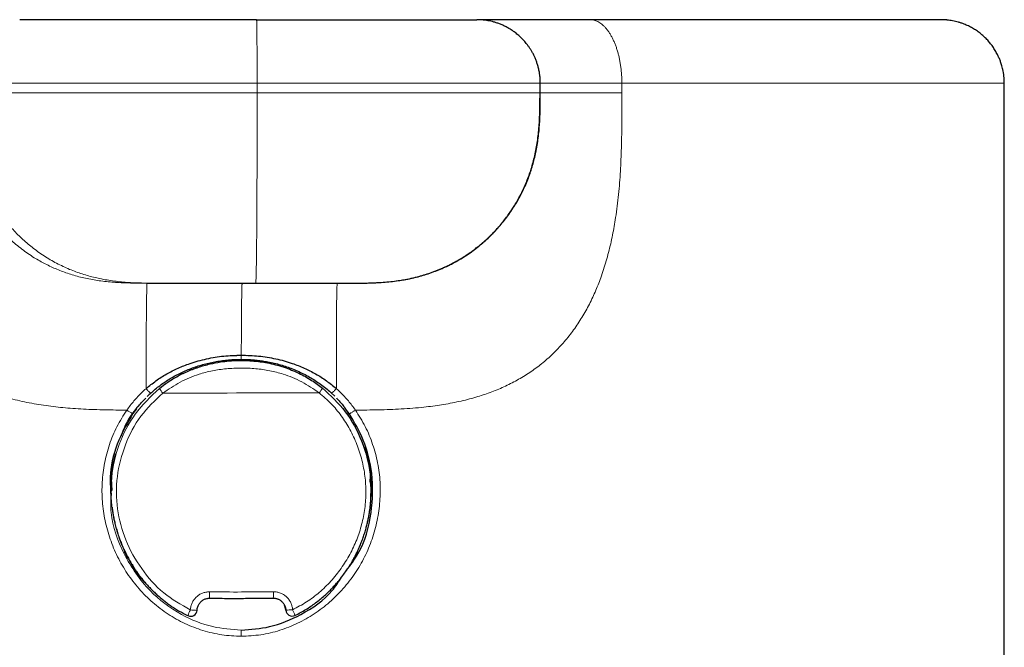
# Model space of a CAD drawing. Header units: millimetres. Extents: x 8 to 738, y 12 to 566.
# Tile 31 of 34: x 394 to 425, y 546 to 566. Entities that reach past the tile are written whole.
import ezdxf

# ---------------------------------------------------------------- set-up
doc = ezdxf.new("R2010")
doc.units = ezdxf.units.MM

msp = doc.modelspace()

# ---------------------------------------------------------------- linework, layer by layer
at = {"color": 7, "linetype": 'Continuous', "lineweight": 30}
for p, q in [((401.87, 565.59), (408.812, 565.59)), ((410.812, 563.29), (410.812, 563.59)), ((425.437, 541.29), (425.437, 563.59)), ((410.812, 563.29), (410.812, 563.29)), ((398.419, 557.29), (398.812, 557.29)), ((398.419, 557.29), (398.419, 557.29)), ((404.812, 557.29), (404.843, 557.29)), ((401.386, 554.889), (401.386, 554.889)), ((404.335, 553.728), (404.221, 553.838)), ((398.085, 553.334), (397.974, 553.18)), ((404.803, 553.155), (404.639, 553.386)), ((404.79, 553.18), (404.678, 553.334)), ((405.479, 550.876), (405.474, 551.032)), ((397.279, 550.756), (397.284, 550.602))]:
    msp.add_line(p, q, dxfattribs=at)
at = {"color": 8, "linetype": 'Continuous', "lineweight": 0}
msp.add_line((401.886, 563.59), (401.886, 563.29), dxfattribs=at)
at = {"color": 8, "linetype": 'Continuous', "lineweight": 0, "flags": 128}
for points in [[(413.384, 563.59), (413.384, 563.553), (413.384, 563.515), (413.384, 563.478), (413.384, 563.44), (413.384, 563.402), (413.384, 563.365), (413.384, 563.328), (413.384, 563.29)], [(403.842, 553.834), (403.554, 553.833), (403.264, 553.833), (402.975, 553.832), (402.685, 553.832), (402.395, 553.831), (402.105, 553.831), (401.815, 553.83), (401.525, 553.829), (401.234, 553.829), (400.944, 553.828), (400.653, 553.828), (400.363, 553.827), (400.073, 553.827), (399.783, 553.826), (399.493, 553.825), (399.204, 553.825), (398.914, 553.824)], [(397.974, 553.18), (397.974, 553.177), (397.972, 553.176), (397.967, 553.177), (397.96, 553.18), (397.949, 553.185), (397.937, 553.192), (397.922, 553.2), (397.905, 553.21), (397.887, 553.221), (397.867, 553.234), (397.846, 553.247), (397.825, 553.261), (397.803, 553.276), (397.782, 553.291)], [(400.383, 547.562), (400.383, 547.536), (400.383, 547.511), (400.383, 547.486), (400.383, 547.463), (400.384, 547.441), (400.384, 547.421), (400.385, 547.404), (400.385, 547.39), (400.386, 547.378), (400.387, 547.369), (400.388, 547.364), (400.388, 547.362), (400.389, 547.364), (400.39, 547.369)], [(402.393, 547.367), (402.393, 547.366), (402.391, 547.368), (402.39, 547.373)]]:
    msp.add_lwpolyline(points, dxfattribs=at)
at = {"color": 8, "linetype": 'Continuous', "lineweight": 0}
for centre, radius, start, end in [((401.375, 554.507), 0.515, 71.3156, 108.9109), ((397.45, 555), 3.938, 358.3925, 0.3154), ((399.639, 554.449), 0.957, 209.7299, 220.7969), ((403.224, 554.369), 0.818, 319.1652, 332.0271), ((401.249, 547.505), 1.153, 353.1345, 3.0666), ((400.56, 546.566), 0.888, 151.2245, 163.8373), ((400.68, 559.535), 12.574, 265.9011, 266.8657), ((402.208, 557.408), 10.438, 273.1976, 274.3766), ((402.438, 546.668), 0.656, 13.3852, 30.3843), ((391.146, 546.197), 10.239, 359.8197, 0.9033)]:
    msp.add_arc(centre, radius, start, end, dxfattribs=at)
at = {"color": 7, "linetype": 'Continuous', "lineweight": 30}
for centre, start, end in [((399.793, 546.994), 244.4223, 356.1671), ((399.793, 546.994), 356.1671, 359.867), ((402.989, 547), 184.0594, 295.8511)]:
    msp.add_arc(centre, 0.2, start, end, dxfattribs=at)
at = {"color": 8, "linetype": 'Continuous', "lineweight": 0}
msp.add_ellipse((401.193, 553.779), major_axis=(24.25, -0.003), ratio=0.256492, start_param=4.679028, end_param=4.762212, dxfattribs=at)
at = {"color": 7, "linetype": 'Continuous', "lineweight": 30}
for points, knots in [([(401.87, 565.59), (401.87, 565.59), (401.781, 565.59), (401.603, 565.59), (401.336, 565.59), (401.071, 565.59), (400.806, 565.59), (400.543, 565.59), (400.281, 565.59), (400.022, 565.59), (399.761, 565.59), (399.499, 565.59), (399.237, 565.59), (398.979, 565.59), (398.726, 565.59), (398.478, 565.59), (398.238, 565.59), (398.008, 565.59), (397.787, 565.59), (397.572, 565.59), (397.363, 565.59), (397.16, 565.59), (396.964, 565.59), (396.775, 565.59), (396.59, 565.59), (396.41, 565.59), (396.237, 565.59), (396.072, 565.59), (395.917, 565.59), (395.771, 565.59), (395.636, 565.59), (395.513, 565.59), (395.401, 565.59), (395.298, 565.59), (395.205, 565.59), (395.121, 565.59), (395.048, 565.59), (394.984, 565.59), (394.93, 565.59), (394.886, 565.59), (394.852, 565.59), (394.829, 565.59), (394.816, 565.59), (394.81, 565.59), (394.809, 565.59), (394.809, 565.59), (394.797, 565.59), (394.749, 565.59), (394.609, 565.59), (394.485, 565.59), (394.403, 565.59)], [0, 0, 0, 0, 0.000002, 0.0043769, 0.0087517, 0.0131262, 0.0175015, 0.0218768, 0.0262524, 0.030628, 0.0350033, 0.039587, 0.0441701, 0.0487528, 0.0533354, 0.0579175, 0.0624997, 0.0668743, 0.0712495, 0.0756248, 0.0800005, 0.0843767, 0.0887526, 0.0931282, 0.0975038, 0.1020875, 0.1066704, 0.1112538, 0.1158371, 0.1204198, 0.1250032, 0.1293933, 0.1337837, 0.1381748, 0.1425656, 0.146956, 0.1512686, 0.1555808, 0.1598929, 0.1642054, 0.1686053, 0.1730049, 0.1774045, 0.1818042, 0.1862054, 0.190606, 0.1950063, 0.2500053, 0.5000033, 1, 1, 1, 1]), ([(410.814, 563.59), (410.813, 563.634), (410.811, 563.72), (410.799, 563.847), (410.779, 563.971), (410.752, 564.089), (410.719, 564.201), (410.682, 564.308), (410.64, 564.407), (410.596, 564.499), (410.55, 564.585), (410.501, 564.665), (410.45, 564.741), (410.399, 564.811), (410.348, 564.874), (410.298, 564.931), (410.229, 565.004), (410.138, 565.092), (410.028, 565.181), (409.922, 565.256), (409.82, 565.319), (409.715, 565.376), (409.609, 565.426), (409.504, 565.468), (409.402, 565.502), (409.304, 565.53), (409.208, 565.551), (409.122, 565.567), (409.044, 565.577), (408.974, 565.584), (408.926, 565.587), (408.897, 565.588), (408.882, 565.589), (408.859, 565.59), (408.834, 565.59), (408.818, 565.59), (408.811, 565.59)], [0, 0, 0, 0, 0.041383, 0.081955, 0.121542, 0.159981, 0.197127, 0.232822, 0.266952, 0.299409, 0.330097, 0.358958, 0.389006, 0.416605, 0.441685, 0.465315, 0.489215, 0.536964, 0.585649, 0.623072, 0.660874, 0.698988, 0.73652, 0.772324, 0.806388, 0.838716, 0.869345, 0.899377, 0.921936, 0.944376, 0.965657, 0.968364, 0.971641, 0.980285, 0.991922, 1, 1, 1, 1]), ([(412.378, 565.59), (412.307, 565.59), (412.164, 565.59), (411.953, 565.59), (411.745, 565.59), (411.543, 565.59), (411.346, 565.59), (411.157, 565.59), (410.979, 565.59), (410.809, 565.59), (410.645, 565.59), (410.487, 565.59), (410.32, 565.59), (410.146, 565.59), (409.967, 565.59), (409.797, 565.59), (409.636, 565.59), (409.483, 565.59), (409.338, 565.59), (409.202, 565.59), (409.075, 565.59), (408.959, 565.59), (408.872, 565.59), (408.828, 565.59), (408.816, 565.59)], [0, 0, 0, 0, 0.043135, 0.08618, 0.129226, 0.172342, 0.215496, 0.258651, 0.299308, 0.339929, 0.380526, 0.421113, 0.461707, 0.513506, 0.565327, 0.617179, 0.669053, 0.720927, 0.772787, 0.824634, 0.876451, 0.928259, 0.98005, 1, 1, 1, 1]), ([(423.435, 565.59), (423.436, 565.59), (423.441, 565.59), (423.44, 565.59), (423.431, 565.59), (423.409, 565.59), (423.376, 565.59), (423.33, 565.59), (423.273, 565.59), (423.204, 565.59), (423.124, 565.59), (423.032, 565.59), (422.928, 565.59), (422.813, 565.59), (422.69, 565.59), (422.56, 565.59), (422.424, 565.59), (422.279, 565.59), (422.124, 565.59), (421.96, 565.59), (421.781, 565.59), (421.587, 565.59), (421.377, 565.59), (421.156, 565.59), (420.924, 565.59), (420.683, 565.59), (420.434, 565.59), (420.176, 565.59), (419.909, 565.59), (419.63, 565.59), (419.34, 565.59), (419.038, 565.59), (418.727, 565.59), (418.406, 565.59), (418.076, 565.59), (417.737, 565.59), (417.389, 565.59), (417.033, 565.59), (416.668, 565.59), (416.295, 565.59), (415.913, 565.59), (415.524, 565.59), (415.128, 565.59), (414.735, 565.59), (414.347, 565.59), (413.964, 565.59), (413.576, 565.59), (413.182, 565.59), (412.783, 565.59), (412.513, 565.59), (412.378, 565.59)], [0, 0, 0, 0, 0.003137, 0.02485, 0.046564, 0.068278, 0.089992, 0.111706, 0.133422, 0.155139, 0.176855, 0.19857, 0.220287, 0.242002, 0.263717, 0.283622, 0.303525, 0.323428, 0.34333, 0.363232, 0.383133, 0.404797, 0.426462, 0.448127, 0.469792, 0.491458, 0.512738, 0.534018, 0.555299, 0.576579, 0.598295, 0.620009, 0.641722, 0.663437, 0.685151, 0.706864, 0.728576, 0.75029, 0.772003, 0.793716, 0.815431, 0.837145, 0.85886, 0.880574, 0.900479, 0.920384, 0.940288, 0.960193, 0.980097, 1, 1, 1, 1]), ([(425.44, 563.59), (425.439, 563.63), (425.438, 563.707), (425.428, 563.819), (425.413, 563.921), (425.395, 564.013), (425.376, 564.096), (425.355, 564.168), (425.335, 564.23), (425.316, 564.286), (425.295, 564.34), (425.272, 564.393), (425.248, 564.446), (425.21, 564.524), (425.154, 564.625), (425.075, 564.745), (424.988, 564.86), (424.892, 564.968), (424.789, 565.069), (424.679, 565.163), (424.562, 565.248), (424.438, 565.325), (424.308, 565.394), (424.189, 565.446), (424.084, 565.484), (423.994, 565.513), (423.903, 565.537), (423.813, 565.556), (423.726, 565.57), (423.667, 565.577), (423.633, 565.581), (423.623, 565.582), (423.612, 565.583), (423.599, 565.584), (423.585, 565.585), (423.568, 565.586), (423.549, 565.587), (423.527, 565.588), (423.502, 565.589), (423.476, 565.59), (423.453, 565.59), (423.439, 565.59), (423.435, 565.59)], [0, 0, 0, 0, 0.034821, 0.067368, 0.097466, 0.124896, 0.149525, 0.171217, 0.189883, 0.206459, 0.223105, 0.239924, 0.256864, 0.273963, 0.315491, 0.357334, 0.399231, 0.441075, 0.482956, 0.52485, 0.566708, 0.608977, 0.651657, 0.694697, 0.721872, 0.749247, 0.776764, 0.803907, 0.829504, 0.85369, 0.856626, 0.859582, 0.863109, 0.867608, 0.875344, 0.885203, 0.897274, 0.914719, 0.935424, 0.95941, 0.986677, 1, 1, 1, 1]), ([(404.843, 557.29), (404.852, 557.29), (404.87, 557.29), (404.902, 557.29), (404.934, 557.29), (404.97, 557.29), (405.01, 557.29), (405.055, 557.29), (405.105, 557.291), (405.157, 557.291), (405.223, 557.292), (405.305, 557.293), (405.411, 557.295), (405.532, 557.299), (405.665, 557.305), (405.836, 557.315), (406.039, 557.332), (406.271, 557.359), (406.498, 557.393), (406.719, 557.436), (406.935, 557.487), (407.147, 557.546), (407.356, 557.614), (407.563, 557.691), (407.767, 557.777), (407.968, 557.873), (408.137, 557.962), (408.275, 558.042), (408.384, 558.108), (408.492, 558.178), (408.6, 558.252), (408.712, 558.333), (408.828, 558.422), (408.944, 558.516), (409.058, 558.615), (409.171, 558.718), (409.285, 558.829), (409.401, 558.949), (409.517, 559.078), (409.633, 559.217), (409.749, 559.366), (409.859, 559.518), (409.963, 559.674), (410.06, 559.832), (410.153, 559.998), (410.243, 560.172), (410.327, 560.353), (410.406, 560.541), (410.478, 560.735), (410.543, 560.935), (410.602, 561.144), (410.654, 561.361), (410.698, 561.585), (410.734, 561.816), (410.761, 562.052), (410.781, 562.292), (410.794, 562.536), (410.801, 562.783), (410.804, 563.035), (410.804, 563.204), (410.804, 563.29)], [0, 0, 0, 0, 0.0062863, 0.0117773, 0.0165722, 0.0208242, 0.0247822, 0.0295303, 0.0345647, 0.0398858, 0.0455028, 0.0549142, 0.0650497, 0.0780618, 0.0920114, 0.1060088, 0.1305489, 0.154515, 0.1779133, 0.2009738, 0.2234905, 0.2459414, 0.268463, 0.2910588, 0.3137235, 0.3364603, 0.3592558, 0.3723116, 0.3853796, 0.3984603, 0.411645, 0.4256634, 0.4406698, 0.4566692, 0.4714776, 0.4870411, 0.5033492, 0.5204064, 0.5382019, 0.5567171, 0.5759476, 0.5958849, 0.6143314, 0.6333178, 0.6528311, 0.672863, 0.6933981, 0.7140507, 0.7351716, 0.7567518, 0.7787879, 0.8016808, 0.8250432, 0.8488742, 0.873173, 0.8979388, 0.9227329, 0.9480018, 0.9737489, 1, 1, 1, 1]), ([(406.282, 557.362), (406.345, 557.37), (406.481, 557.389), (406.689, 557.429), (406.905, 557.478), (407.12, 557.536), (407.334, 557.604), (407.545, 557.682), (407.754, 557.769), (407.96, 557.865), (408.162, 557.972), (408.36, 558.088), (408.553, 558.213), (408.74, 558.348), (408.919, 558.488), (409.088, 558.633), (409.247, 558.783), (409.4, 558.94), (409.546, 559.102), (409.687, 559.275), (409.823, 559.456), (409.953, 559.646), (410.074, 559.842), (410.185, 560.042), (410.287, 560.246), (410.377, 560.449), (410.456, 560.651), (410.525, 560.852), (410.586, 561.054), (410.638, 561.257), (410.685, 561.469), (410.724, 561.69), (410.755, 561.919), (410.779, 562.148), (410.795, 562.377), (410.805, 562.606), (410.81, 562.834), (410.812, 563.062), (410.812, 563.214), (410.812, 563.29)], [0, 0, 0, 0, 0.023088, 0.049806, 0.076646, 0.103609, 0.130702, 0.157928, 0.185291, 0.212783, 0.240401, 0.268134, 0.295968, 0.323886, 0.351876, 0.378309, 0.404767, 0.431223, 0.457671, 0.484085, 0.51204, 0.539915, 0.567703, 0.595381, 0.622931, 0.65036, 0.676098, 0.70172, 0.727218, 0.752601, 0.77788, 0.805969, 0.83394, 0.861801, 0.889573, 0.917265, 0.944887, 0.972458, 1, 1, 1, 1]), ([(398.812, 557.29), (398.814, 557.29), (398.817, 557.29), (398.837, 557.29), (398.868, 557.29), (398.911, 557.29), (398.965, 557.29), (399.03, 557.29), (399.105, 557.29), (399.186, 557.29), (399.274, 557.29), (399.371, 557.29), (399.475, 557.29), (399.588, 557.29), (399.711, 557.29), (399.846, 557.29), (399.992, 557.29), (400.145, 557.29), (400.305, 557.29), (400.471, 557.29), (400.643, 557.29), (400.814, 557.29), (400.983, 557.29), (401.151, 557.29), (401.321, 557.29), (401.492, 557.29), (401.664, 557.29), (401.779, 557.29), (401.837, 557.29)], [0, 0, 0, 0, 0.04, 0.080002, 0.119996, 0.159996, 0.199996, 0.239996, 0.280002, 0.316662, 0.35333, 0.389995, 0.426664, 0.463332, 0.500001, 0.540004, 0.58, 0.619999, 0.659994, 0.699997, 0.739992, 0.779998, 0.816665, 0.853333, 0.89, 0.926665, 0.963331, 1, 1, 1, 1]), ([(401.837, 557.29), (401.9, 557.29), (402.025, 557.29), (402.213, 557.29), (402.399, 557.29), (402.583, 557.29), (402.763, 557.29), (402.94, 557.29), (403.108, 557.29), (403.266, 557.29), (403.415, 557.29), (403.558, 557.29), (403.696, 557.29), (403.828, 557.29), (403.956, 557.29), (404.08, 557.29), (404.199, 557.29), (404.309, 557.29), (404.409, 557.29), (404.498, 557.29), (404.577, 557.29), (404.643, 557.29), (404.697, 557.29), (404.74, 557.29), (404.774, 557.29), (404.797, 557.29), (404.811, 557.29), (404.812, 557.29), (404.812, 557.29)], [0, 0, 0, 0, 0.040007, 0.080003, 0.12, 0.160003, 0.199998, 0.240004, 0.280006, 0.316671, 0.353333, 0.390003, 0.426668, 0.463331, 0.5, 0.540003, 0.580002, 0.620001, 0.660001, 0.699995, 0.739999, 0.780002, 0.816667, 0.853332, 0.889999, 0.926667, 0.963332, 1, 1, 1, 1]), ([(398.385, 553.965), (398.488, 554.05), (398.693, 554.221), (399.034, 554.434), (399.393, 554.616), (399.812, 554.781), (400.293, 554.914), (400.836, 555.005), (401.203, 555.016), (401.388, 555.021)], [0, 0, 0, 0, 0.123386, 0.24709, 0.371332, 0.496174, 0.66343, 0.831416, 1, 1, 1, 1]), ([(401.388, 555.021), (401.571, 555.016), (401.937, 555.005), (402.476, 554.915), (402.956, 554.783), (403.374, 554.619), (403.734, 554.437), (404.074, 554.223), (404.281, 554.051), (404.384, 553.965)], [0, 0, 0, 0, 0.167529, 0.334941, 0.502033, 0.626997, 0.751566, 0.875816, 1, 1, 1, 1]), ([(398.541, 553.83), (398.584, 553.87), (398.676, 553.952), (398.825, 554.068), (398.983, 554.181), (399.148, 554.285), (399.317, 554.381), (399.49, 554.469), (399.667, 554.548), (399.848, 554.62), (400.032, 554.683), (400.219, 554.738), (400.408, 554.784), (400.6, 554.822), (400.794, 554.852), (400.989, 554.873), (401.187, 554.887), (401.32, 554.888), (401.386, 554.889)], [0, 0, 0, 0, 0.056774, 0.119583, 0.182433, 0.2453, 0.308168, 0.371016, 0.433837, 0.496603, 0.559319, 0.621996, 0.684666, 0.747366, 0.810145, 0.873104, 0.936345, 1, 1, 1, 1]), ([(398.808, 553.975), (398.896, 554.042), (399.083, 554.186), (399.312, 554.322), (399.477, 554.408), (399.559, 554.449), (399.645, 554.489), (399.734, 554.528), (399.825, 554.565), (399.92, 554.601), (400.112, 554.668), (400.382, 554.745), (400.711, 554.807), (400.966, 554.837), (401.151, 554.85), (401.269, 554.854), (401.335, 554.854), (401.363, 554.854), (401.371, 554.854), (401.411, 554.854), (401.494, 554.854), (401.63, 554.849), (401.797, 554.837), (401.994, 554.815), (402.22, 554.778), (402.472, 554.721), (402.809, 554.622), (403.195, 554.466), (403.6, 554.244), (403.834, 554.069), (403.946, 553.985)], [0, 0, 0, 0, 0.060054, 0.127898, 0.144212, 0.160924, 0.178032, 0.195537, 0.213436, 0.231734, 0.250604, 0.323545, 0.383943, 0.431799, 0.4623, 0.483947, 0.495669, 0.497606, 0.499076, 0.500246, 0.51923, 0.543792, 0.573927, 0.609639, 0.650928, 0.697786, 0.750122, 0.841157, 0.924417, 1, 1, 1, 1]), ([(401.386, 554.889), (401.439, 554.888), (401.551, 554.888), (401.72, 554.878), (401.892, 554.862), (402.06, 554.84), (402.239, 554.81), (402.427, 554.769), (402.623, 554.718), (402.814, 554.658), (403.007, 554.588), (403.202, 554.505), (403.398, 554.41), (403.585, 554.307), (403.762, 554.196), (403.931, 554.077), (404.09, 553.952), (404.19, 553.862), (404.239, 553.818)], [0, 0, 0, 0, 0.0506029, 0.1062894, 0.1611627, 0.2152887, 0.2687392, 0.3346669, 0.3996672, 0.4637832, 0.5270153, 0.5982036, 0.6682438, 0.7370703, 0.8046865, 0.8710579, 0.9361703, 1, 1, 1, 1]), ([(398.538, 553.832), (398.501, 553.798), (398.46, 553.76), (398.421, 553.72), (398.418, 553.716)], [0, 0, 0, 0, 0.898355, 1, 1, 1, 1]), ([(403.946, 553.985), (404.201, 553.748), (404.714, 553.27), (405.22, 552.326), (405.507, 551.276), (405.466, 550.55), (405.445, 550.186)], [0, 0, 0, 0, 0.244112, 0.492246, 0.744949, 1, 1, 1, 1]), ([(398.145, 553.428), (398.019, 553.269), (397.79, 552.981), (397.661, 552.636), (397.603, 552.482)], [0, 0, 0, 0, 0.551262, 1, 1, 1, 1]), ([(398.131, 553.389), (398.147, 553.41), (398.199, 553.477), (398.28, 553.57), (398.347, 553.639), (398.374, 553.667)], [0, 0, 0, 0, 0.216666, 0.688427, 1, 1, 1, 1]), ([(404.384, 553.675), (404.405, 553.654), (404.46, 553.597), (404.543, 553.501), (404.608, 553.424), (404.639, 553.384), (404.641, 553.381)], [0, 0, 0, 0, 0.22659, 0.608155, 0.974521, 1, 1, 1, 1]), ([(397.974, 553.18), (397.814, 552.908), (397.472, 552.323), (397.227, 551.428), (397.262, 550.84), (397.275, 550.615)], [0, 0, 0, 0, 0.350077, 0.750925, 1, 1, 1, 1]), ([(404.699, 548.239), (404.829, 548.407), (405.238, 548.937), (405.521, 550.014), (405.555, 551.245), (405.297, 552.323), (404.951, 552.907), (404.79, 553.18)], [0, 0, 0, 0, 0.121149, 0.380928, 0.61377, 0.819973, 1, 1, 1, 1]), ([(397.424, 551.926), (397.365, 551.706), (397.262, 551.322), (397.297, 550.927), (397.312, 550.757)], [0, 0, 0, 0, 0.571876, 1, 1, 1, 1]), ([(405.451, 551.032), (405.456, 551.115), (405.478, 551.484), (405.372, 551.843), (405.289, 552.121)], [0, 0, 0, 0, 0.224076, 1, 1, 1, 1]), ([(397.296, 551.182), (397.293, 551.146), (397.288, 551.067), (397.285, 550.947), (397.285, 550.835), (397.287, 550.765), (397.288, 550.737)], [0, 0, 0, 0, 0.241856, 0.531906, 0.80825, 1, 1, 1, 1]), ([(405.467, 550.879), (405.467, 550.894), (405.467, 550.935), (405.466, 551.005), (405.463, 551.092), (405.46, 551.157), (405.457, 551.194), (405.457, 551.199)], [0, 0, 0, 0, 0.142533, 0.385818, 0.649665, 0.955076, 1, 1, 1, 1]), ([(403.077, 546.821), (403.136, 546.851), (403.253, 546.909), (403.421, 547.007), (403.58, 547.11), (403.731, 547.217), (403.873, 547.329), (404.008, 547.444), (404.135, 547.561), (404.254, 547.68), (404.365, 547.802), (404.478, 547.933), (404.59, 548.076), (404.7, 548.23), (404.801, 548.383), (404.892, 548.535), (404.974, 548.685), (405.047, 548.832), (405.113, 548.977), (405.174, 549.124), (405.229, 549.272), (405.278, 549.42), (405.32, 549.564), (405.356, 549.701), (405.386, 549.833), (405.41, 549.958), (405.43, 550.076), (405.446, 550.189), (405.458, 550.297), (405.467, 550.398), (405.473, 550.491), (405.477, 550.576), (405.479, 550.653), (405.48, 550.702), (405.48, 550.725)], [0, 0, 0, 0, 0.041107, 0.081285, 0.120557, 0.158941, 0.196458, 0.233114, 0.268927, 0.303893, 0.338033, 0.371337, 0.411814, 0.45102, 0.488946, 0.525618, 0.561034, 0.595191, 0.628103, 0.659787, 0.693793, 0.726258, 0.757185, 0.786578, 0.81443, 0.840766, 0.8656, 0.888917, 0.911679, 0.93274, 0.95209, 0.969734, 0.985713, 1, 1, 1, 1]), ([(397.314, 550.227), (397.318, 550.199), (397.327, 550.125), (397.346, 550.003), (397.372, 549.861), (397.406, 549.711), (397.447, 549.553), (397.496, 549.39), (397.551, 549.231), (397.61, 549.08), (397.671, 548.936), (397.726, 548.82), (397.772, 548.727), (397.809, 548.657), (397.846, 548.59), (397.883, 548.524), (397.923, 548.458), (397.965, 548.389), (398.011, 548.317), (398.063, 548.239), (398.121, 548.157), (398.185, 548.07), (398.255, 547.98), (398.331, 547.887), (398.412, 547.794), (398.501, 547.697), (398.598, 547.598), (398.703, 547.497), (398.811, 547.401), (398.921, 547.309), (399.033, 547.222), (399.152, 547.136), (399.279, 547.051), (399.414, 546.969), (399.556, 546.888), (399.655, 546.839), (399.706, 546.814)], [0, 0, 0, 0, 0.019114, 0.05172, 0.084907, 0.11869, 0.157817, 0.1976, 0.236423, 0.273769, 0.309658, 0.344088, 0.362737, 0.380927, 0.398649, 0.415923, 0.433044, 0.451867, 0.471458, 0.492836, 0.516008, 0.540983, 0.567739, 0.594755, 0.623377, 0.653629, 0.685501, 0.719011, 0.754155, 0.785581, 0.818232, 0.852097, 0.88719, 0.923528, 0.961125, 1, 1, 1, 1]), ([(397.702, 548.872), (397.702, 548.869), (397.703, 548.853), (397.706, 548.828), (397.709, 548.808), (397.711, 548.799)], [0, 0, 0, 0, 0.149787, 0.652338, 1, 1, 1, 1]), ([(397.88, 548.53), (397.879, 548.532), (397.869, 548.543), (397.851, 548.566), (397.826, 548.6), (397.802, 548.638), (397.78, 548.677), (397.76, 548.717), (397.744, 548.755), (397.729, 548.792), (397.718, 548.825), (397.71, 548.85), (397.707, 548.861), (397.706, 548.864)], [0, 0, 0, 0, 0.0227456, 0.126897, 0.2376988, 0.3567393, 0.4754474, 0.5862726, 0.6904941, 0.7898215, 0.8823224, 0.9609505, 1, 1, 1, 1]), ([(405.051, 548.843), (405.051, 548.842), (405.048, 548.831), (405.039, 548.806), (405.025, 548.77), (405.008, 548.732), (404.989, 548.692), (404.967, 548.652), (404.943, 548.614), (404.923, 548.587), (404.912, 548.573), (404.91, 548.57)], [0, 0, 0, 0, 0.005484, 0.12217, 0.247397, 0.379018, 0.518929, 0.669208, 0.819296, 0.959163, 1, 1, 1, 1]), ([(401.385, 546.359), (401.686, 546.38), (402.344, 546.427), (403.334, 546.848), (404.137, 547.388), (404.456, 547.882), (404.551, 548.028)], [0, 0, 0, 0, 0.241459, 0.527506, 0.860097, 1, 1, 1, 1]), ([(399.989, 546.98), (399.991, 547), (399.996, 547.039), (400.012, 547.093), (400.034, 547.144), (400.061, 547.19), (400.093, 547.231), (400.129, 547.266), (400.168, 547.296), (400.209, 547.321), (400.253, 547.34), (400.297, 547.353), (400.342, 547.361), (400.373, 547.362), (400.388, 547.363)], [0, 0, 0, 0, 0.097431, 0.190929, 0.281168, 0.368624, 0.453444, 0.536131, 0.616809, 0.695797, 0.773296, 0.849601, 0.925058, 1, 1, 1, 1]), ([(400.388, 547.363), (400.494, 547.362), (400.702, 547.36), (401.009, 547.359), (401.306, 547.359), (401.592, 547.36), (401.868, 547.361), (402.134, 547.364), (402.308, 547.366), (402.393, 547.367)], [0, 0, 0, 0, 0.1581611, 0.3112259, 0.4591794, 0.6020299, 0.7397817, 0.8724352, 1, 1, 1, 1]), ([(402.393, 547.367), (402.408, 547.366), (402.436, 547.366), (402.477, 547.359), (402.516, 547.348), (402.558, 547.332), (402.6, 547.31), (402.641, 547.28), (402.678, 547.246), (402.71, 547.208), (402.738, 547.167), (402.763, 547.117), (402.784, 547.057), (402.79, 547.01), (402.793, 546.986)], [0, 0, 0, 0, 0.070619, 0.139299, 0.206346, 0.271975, 0.357711, 0.441647, 0.524237, 0.605516, 0.685837, 0.765249, 0.883089, 1, 1, 1, 1]), ([(402.79, 546.986), (402.787, 547.015), (402.78, 547.071), (402.757, 547.123), (402.747, 547.147)], [0, 0, 0, 0, 0.52167, 1, 1, 1, 1])]:
    msp.add_open_spline(points, degree=3, knots=knots, dxfattribs=at)
at = {"color": 8, "linetype": 'Continuous', "lineweight": 0}
for points, knots in [([(401.87, 565.59), (401.87, 565.589), (401.871, 565.588), (401.872, 565.574), (401.873, 565.553), (401.874, 565.521), (401.875, 565.48), (401.876, 565.428), (401.877, 565.368), (401.878, 565.301), (401.879, 565.227), (401.88, 565.145), (401.881, 565.056), (401.882, 564.96), (401.883, 564.858), (401.883, 564.75), (401.884, 564.638), (401.884, 564.522), (401.885, 564.403), (401.885, 564.282), (401.886, 564.153), (401.886, 564.016), (401.886, 563.872), (401.886, 563.73), (401.886, 563.636), (401.886, 563.59)], [0, 0, 0, 0, 0.0408636, 0.0827361, 0.1255741, 0.1692917, 0.2138289, 0.2590803, 0.3049629, 0.3474836, 0.3903322, 0.4334376, 0.4766938, 0.5200162, 0.5632763, 0.606396, 0.6492689, 0.6918044, 0.7339288, 0.7755151, 0.8165372, 0.8639986, 0.9104709, 0.955822, 1, 1, 1, 1]), ([(413.384, 563.59), (413.384, 563.63), (413.383, 563.71), (413.378, 563.832), (413.368, 563.955), (413.354, 564.079), (413.337, 564.204), (413.314, 564.327), (413.288, 564.449), (413.256, 564.569), (413.221, 564.686), (413.181, 564.798), (413.138, 564.904), (413.09, 565.005), (413.039, 565.099), (412.986, 565.186), (412.929, 565.265), (412.871, 565.336), (412.81, 565.398), (412.749, 565.451), (412.687, 565.495), (412.624, 565.531), (412.562, 565.558), (412.5, 565.577), (412.438, 565.588), (412.398, 565.589), (412.378, 565.59)], [0, 0, 0, 0, 0.0379694, 0.0768198, 0.1164992, 0.1569582, 0.1981508, 0.2399802, 0.2824029, 0.3253186, 0.3686183, 0.4122378, 0.4560642, 0.5000035, 0.5439253, 0.5877575, 0.6313791, 0.6746853, 0.7175999, 0.7600155, 0.8018558, 0.843043, 0.8835086, 0.9231862, 0.962035, 1, 1, 1, 1]), ([(401.886, 563.59), (401.661, 563.59), (401.213, 563.59), (400.546, 563.59), (399.89, 563.59), (399.249, 563.59), (398.623, 563.59), (398.015, 563.59), (397.428, 563.59), (396.864, 563.59), (396.326, 563.59), (395.815, 563.59), (395.335, 563.59), (394.887, 563.59), (394.475, 563.59), (394.104, 563.59), (393.777, 563.59), (393.495, 563.59), (393.259, 563.59), (393.087, 563.59), (392.965, 563.59), (392.884, 563.59), (392.832, 563.59), (392.812, 563.59), (392.809, 563.59), (392.806, 563.59), (392.8, 563.59), (392.794, 563.59), (392.786, 563.59), (392.767, 563.59), (392.727, 563.59), (392.602, 563.59), (392.49, 563.59), (392.403, 563.59)], [0, 0, 0, 0, 0.010527, 0.020967, 0.031339, 0.041662, 0.051949, 0.062217, 0.072478, 0.082748, 0.093039, 0.103367, 0.113747, 0.124197, 0.134735, 0.145283, 0.155798, 0.166296, 0.176793, 0.187307, 0.19524, 0.203494, 0.211288, 0.218454, 0.22579, 0.233933, 0.242116, 0.256711, 0.271095, 0.285469, 0.362472, 0.499978, 1, 1, 1, 1]), ([(410.812, 563.59), (410.812, 563.59), (410.813, 563.59), (410.81, 563.59), (410.795, 563.59), (410.763, 563.59), (410.717, 563.59), (410.656, 563.59), (410.56, 563.59), (410.411, 563.59), (410.186, 563.59), (409.914, 563.59), (409.596, 563.59), (409.234, 563.59), (408.831, 563.59), (408.392, 563.59), (407.919, 563.59), (407.415, 563.59), (406.883, 563.59), (406.325, 563.59), (405.743, 563.59), (405.14, 563.59), (404.518, 563.59), (403.878, 563.59), (403.225, 563.59), (402.559, 563.59), (402.111, 563.59), (401.886, 563.59)], [0, 0, 0, 0, 0.00043, 0.024482, 0.04764, 0.072551, 0.099413, 0.124713, 0.149962, 0.197673, 0.245313, 0.292956, 0.340673, 0.388542, 0.436366, 0.483791, 0.530898, 0.577769, 0.624474, 0.671077, 0.717646, 0.764243, 0.81093, 0.857774, 0.904848, 0.952229, 1, 1, 1, 1]), ([(413.384, 563.59), (413.338, 563.59), (413.244, 563.59), (413.103, 563.59), (412.961, 563.59), (412.818, 563.59), (412.674, 563.59), (412.53, 563.59), (412.386, 563.59), (412.242, 563.59), (412.098, 563.591), (411.957, 563.59), (411.817, 563.59), (411.681, 563.59), (411.548, 563.591), (411.42, 563.59), (411.297, 563.59), (411.18, 563.59), (411.07, 563.59), (410.968, 563.59), (410.882, 563.59), (410.833, 563.59), (410.814, 563.59)], [0, 0, 0, 0, 0.040344, 0.081127, 0.122708, 0.165374, 0.209362, 0.254831, 0.301907, 0.350639, 0.401037, 0.453027, 0.506497, 0.561305, 0.61722, 0.67403, 0.731452, 0.789215, 0.847016, 0.904558, 0.96155, 1, 1, 1, 1]), ([(425.431, 563.59), (425.433, 563.59), (425.44, 563.59), (425.396, 563.59), (425.289, 563.59), (425.1, 563.59), (424.842, 563.59), (424.513, 563.59), (424.117, 563.59), (423.653, 563.59), (423.122, 563.59), (422.527, 563.59), (421.867, 563.59), (421.144, 563.59), (420.359, 563.59), (419.554, 563.59), (418.739, 563.59), (417.927, 563.59), (417.08, 563.59), (416.201, 563.59), (415.291, 563.59), (414.355, 563.59), (413.708, 563.59), (413.384, 563.59)], [0, 0, 0, 0, 0.012588, 0.057884, 0.110485, 0.162872, 0.21509, 0.267185, 0.3192, 0.371176, 0.423154, 0.475176, 0.527282, 0.579516, 0.631922, 0.684549, 0.729871, 0.775315, 0.820565, 0.865628, 0.910535, 0.955316, 1, 1, 1, 1]), ([(389.335, 563.29), (389.335, 563.143), (389.335, 562.848), (389.336, 562.406), (389.34, 561.964), (389.35, 561.522), (389.365, 561.112), (389.386, 560.734), (389.411, 560.387), (389.443, 560.042), (389.483, 559.698), (389.528, 559.376), (389.578, 559.078), (389.63, 558.802), (389.69, 558.528), (389.757, 558.257), (389.831, 557.988), (389.914, 557.722), (390.001, 557.47), (390.092, 557.233), (390.186, 557.009), (390.287, 556.79), (390.396, 556.575), (390.512, 556.365), (390.635, 556.16), (390.766, 555.96), (390.904, 555.766), (391.049, 555.579), (391.202, 555.398), (391.363, 555.225), (391.53, 555.059), (391.704, 554.901), (391.884, 554.75), (392.071, 554.608), (392.263, 554.474), (392.461, 554.348), (392.664, 554.231), (392.872, 554.122), (393.084, 554.021), (393.3, 553.929), (393.519, 553.844), (393.742, 553.767), (393.989, 553.69), (394.26, 553.616), (394.556, 553.548), (394.855, 553.49), (395.156, 553.44), (395.46, 553.4), (395.766, 553.367), (396.084, 553.341), (396.413, 553.321), (396.753, 553.306), (397.095, 553.297), (397.438, 553.292), (397.667, 553.291), (397.782, 553.291)], [0, 0, 0, 0, 0.027996, 0.055995, 0.083989, 0.111986, 0.139978, 0.161981, 0.183983, 0.20598, 0.227972, 0.249963, 0.267818, 0.285681, 0.303546, 0.321408, 0.339268, 0.357121, 0.374974, 0.390601, 0.406235, 0.421868, 0.437499, 0.453128, 0.468753, 0.484372, 0.499993, 0.515616, 0.531246, 0.546871, 0.562497, 0.578123, 0.59375, 0.609379, 0.625012, 0.640648, 0.656284, 0.67191, 0.687534, 0.703155, 0.718781, 0.73441, 0.750041, 0.770048, 0.790043, 0.810033, 0.830023, 0.850018, 0.870018, 0.890021, 0.912018, 0.934011, 0.956004, 0.978001, 1, 1, 1, 1]), ([(398.419, 557.29), (398.341, 557.29), (398.185, 557.29), (397.951, 557.292), (397.718, 557.298), (397.484, 557.308), (397.251, 557.325), (397.024, 557.35), (396.802, 557.381), (396.587, 557.42), (396.374, 557.466), (396.163, 557.521), (395.96, 557.583), (395.764, 557.651), (395.575, 557.726), (395.39, 557.807), (395.21, 557.895), (395.033, 557.99), (394.85, 558.098), (394.661, 558.221), (394.469, 558.36), (394.283, 558.507), (394.105, 558.662), (393.934, 558.825), (393.771, 558.995), (393.617, 559.172), (393.47, 559.357), (393.332, 559.549), (393.209, 559.737), (393.102, 559.919), (393.007, 560.094), (392.919, 560.273), (392.838, 560.456), (392.764, 560.644), (392.694, 560.842), (392.63, 561.053), (392.573, 561.275), (392.525, 561.5), (392.486, 561.728), (392.455, 561.958), (392.433, 562.186), (392.418, 562.409), (392.409, 562.629), (392.404, 562.849), (392.402, 563.07), (392.403, 563.217), (392.403, 563.29)], [0, 0, 0, 0, 0.023325, 0.046669, 0.070015, 0.093357, 0.1167, 0.140065, 0.162083, 0.184092, 0.20609, 0.228086, 0.250083, 0.270918, 0.291748, 0.312579, 0.333409, 0.354245, 0.375076, 0.40007, 0.425061, 0.450061, 0.475056, 0.500054, 0.525051, 0.550047, 0.575046, 0.600039, 0.625035, 0.645866, 0.666699, 0.687528, 0.708358, 0.729191, 0.750025, 0.773354, 0.796683, 0.820008, 0.843346, 0.866684, 0.89002, 0.912008, 0.933997, 0.956003, 0.978005, 1, 1, 1, 1]), ([(401.886, 563.29), (401.775, 563.29), (401.552, 563.29), (401.218, 563.29), (400.887, 563.29), (400.559, 563.29), (400.233, 563.29), (399.916, 563.29), (399.608, 563.29), (399.31, 563.29), (399.015, 563.29), (398.724, 563.29), (398.431, 563.29), (398.137, 563.29), (397.842, 563.29), (397.552, 563.29), (397.268, 563.29), (396.989, 563.29), (396.722, 563.29), (396.466, 563.29), (396.221, 563.29), (395.982, 563.29), (395.749, 563.29), (395.519, 563.29), (395.291, 563.29), (395.067, 563.29), (394.852, 563.29), (394.644, 563.29), (394.447, 563.29), (394.263, 563.29), (394.092, 563.29), (393.935, 563.29), (393.788, 563.29), (393.65, 563.29), (393.52, 563.29), (393.398, 563.29), (393.285, 563.29), (393.184, 563.29), (393.095, 563.29), (393.017, 563.29), (392.962, 563.29), (392.923, 563.29), (392.896, 563.29), (392.872, 563.29), (392.853, 563.29), (392.837, 563.29), (392.825, 563.29), (392.816, 563.29), (392.814, 563.29), (392.812, 563.29)], [0, 0, 0, 0, 0.023698, 0.04729, 0.070785, 0.094193, 0.117527, 0.140796, 0.162684, 0.184528, 0.206336, 0.228115, 0.249873, 0.272932, 0.295982, 0.319029, 0.342082, 0.365148, 0.388234, 0.410028, 0.431855, 0.453722, 0.475633, 0.497599, 0.520965, 0.544411, 0.567945, 0.591582, 0.615314, 0.639022, 0.661332, 0.683612, 0.705865, 0.728103, 0.750331, 0.773907, 0.797487, 0.821083, 0.844704, 0.868358, 0.892054, 0.904588, 0.91819, 0.931294, 0.943706, 0.955581, 0.970583, 0.985276, 1, 1, 1, 1]), ([(392.813, 563.29), (392.813, 563.211), (392.813, 563.054), (392.815, 562.818), (392.82, 562.581), (392.832, 562.344), (392.85, 562.106), (392.876, 561.868), (392.91, 561.637), (392.951, 561.414), (393.001, 561.197), (393.059, 560.982), (393.127, 560.769), (393.204, 560.557), (393.291, 560.348), (393.388, 560.143), (393.494, 559.94), (393.61, 559.743), (393.736, 559.55), (393.87, 559.362), (394.011, 559.184), (394.156, 559.015), (394.306, 558.855), (394.462, 558.702), (394.625, 558.556), (394.797, 558.415), (394.978, 558.279), (395.169, 558.149), (395.364, 558.028), (395.564, 557.917), (395.768, 557.815), (395.972, 557.725), (396.174, 557.646), (396.374, 557.577), (396.576, 557.516), (396.779, 557.464), (396.991, 557.418), (397.212, 557.379), (397.441, 557.347), (397.671, 557.323), (397.9, 557.307), (398.128, 557.297), (398.357, 557.292), (398.585, 557.29), (398.737, 557.29), (398.812, 557.29)], [0, 0, 0, 0, 0.024234, 0.048499, 0.072808, 0.097187, 0.121633, 0.146172, 0.170804, 0.193484, 0.216262, 0.239153, 0.262145, 0.285259, 0.308479, 0.331814, 0.355258, 0.378796, 0.402422, 0.426121, 0.449876, 0.472314, 0.494765, 0.517227, 0.539669, 0.562091, 0.585819, 0.609482, 0.633067, 0.656558, 0.679947, 0.703227, 0.725073, 0.746818, 0.768464, 0.790009, 0.811464, 0.835306, 0.859046, 0.882698, 0.90627, 0.929773, 0.953219, 0.976622, 1, 1, 1, 1]), ([(401.886, 563.29), (401.886, 563.211), (401.886, 563.054), (401.886, 562.818), (401.886, 562.581), (401.886, 562.344), (401.886, 562.106), (401.886, 561.868), (401.885, 561.637), (401.885, 561.414), (401.885, 561.197), (401.884, 560.982), (401.884, 560.769), (401.883, 560.557), (401.882, 560.348), (401.882, 560.143), (401.881, 559.94), (401.88, 559.743), (401.879, 559.55), (401.878, 559.362), (401.876, 559.184), (401.875, 559.015), (401.874, 558.855), (401.873, 558.702), (401.871, 558.556), (401.87, 558.415), (401.868, 558.279), (401.867, 558.149), (401.865, 558.028), (401.864, 557.917), (401.862, 557.815), (401.86, 557.725), (401.859, 557.646), (401.857, 557.577), (401.855, 557.516), (401.854, 557.464), (401.852, 557.418), (401.85, 557.379), (401.848, 557.347), (401.846, 557.323), (401.844, 557.307), (401.843, 557.297), (401.841, 557.292), (401.839, 557.29), (401.838, 557.29), (401.837, 557.29)], [0, 0, 0, 0, 0.024233, 0.048498, 0.072807, 0.097185, 0.12163, 0.146169, 0.170801, 0.193481, 0.216258, 0.239142, 0.26214, 0.285248, 0.308474, 0.331808, 0.355251, 0.37879, 0.402416, 0.426114, 0.44987, 0.472302, 0.494758, 0.517216, 0.539664, 0.562083, 0.585812, 0.609476, 0.633059, 0.656553, 0.679942, 0.703224, 0.725069, 0.746814, 0.76846, 0.790008, 0.811461, 0.835303, 0.859045, 0.882697, 0.906269, 0.929772, 0.95322, 0.976623, 1, 1, 1, 1]), ([(410.812, 563.29), (410.812, 563.29), (410.812, 563.29), (410.809, 563.29), (410.803, 563.29), (410.793, 563.29), (410.779, 563.29), (410.76, 563.29), (410.738, 563.29), (410.712, 563.29), (410.683, 563.29), (410.652, 563.29), (410.608, 563.29), (410.547, 563.29), (410.466, 563.29), (410.374, 563.29), (410.271, 563.29), (410.157, 563.29), (410.028, 563.29), (409.886, 563.29), (409.733, 563.29), (409.569, 563.29), (409.394, 563.29), (409.211, 563.29), (409.023, 563.29), (408.83, 563.29), (408.63, 563.29), (408.421, 563.29), (408.202, 563.29), (407.97, 563.29), (407.727, 563.29), (407.476, 563.29), (407.218, 563.29), (406.953, 563.29), (406.687, 563.29), (406.42, 563.29), (406.153, 563.29), (405.882, 563.29), (405.605, 563.29), (405.318, 563.29), (405.021, 563.29), (404.714, 563.29), (404.402, 563.29), (404.087, 563.29), (403.767, 563.29), (403.451, 563.29), (403.138, 563.29), (402.828, 563.29), (402.516, 563.29), (402.202, 563.29), (401.992, 563.29), (401.886, 563.29)], [0, 0, 0, 0, 0.011436, 0.023319, 0.035317, 0.047615, 0.060396, 0.073843, 0.087302, 0.10041, 0.112945, 0.125464, 0.137969, 0.160274, 0.182552, 0.204807, 0.227051, 0.249289, 0.272878, 0.296477, 0.320096, 0.343743, 0.367428, 0.391161, 0.413532, 0.435811, 0.458, 0.48011, 0.50215, 0.525456, 0.548703, 0.5719, 0.595052, 0.61817, 0.641262, 0.663016, 0.684762, 0.706505, 0.728248, 0.750001, 0.77309, 0.796203, 0.81935, 0.842539, 0.865778, 0.889076, 0.911104, 0.933201, 0.955378, 0.97764, 1, 1, 1, 1]), ([(404.985, 553.291), (405.107, 553.291), (405.349, 553.292), (405.711, 553.298), (406.073, 553.308), (406.433, 553.325), (406.791, 553.349), (407.122, 553.38), (407.426, 553.416), (407.702, 553.456), (407.977, 553.504), (408.249, 553.559), (408.519, 553.623), (408.772, 553.693), (409.009, 553.767), (409.231, 553.844), (409.449, 553.929), (409.664, 554.021), (409.875, 554.122), (410.081, 554.231), (410.283, 554.348), (410.479, 554.474), (410.671, 554.608), (410.856, 554.75), (411.035, 554.901), (411.208, 555.059), (411.374, 555.225), (411.533, 555.398), (411.685, 555.579), (411.829, 555.766), (411.966, 555.96), (412.096, 556.16), (412.218, 556.365), (412.333, 556.575), (412.44, 556.79), (412.541, 557.009), (412.634, 557.233), (412.724, 557.47), (412.811, 557.722), (412.893, 557.988), (412.966, 558.257), (413.033, 558.528), (413.092, 558.802), (413.144, 559.078), (413.194, 559.383), (413.24, 559.719), (413.282, 560.084), (413.314, 560.45), (413.339, 560.818), (413.358, 561.185), (413.371, 561.575), (413.379, 561.988), (413.384, 562.422), (413.385, 562.856), (413.384, 563.145), (413.384, 563.29)], [0, 0, 0, 0, 0.023334, 0.046662, 0.069989, 0.093315, 0.116647, 0.139983, 0.158314, 0.176641, 0.194965, 0.21329, 0.231619, 0.24996, 0.265591, 0.281221, 0.296845, 0.312467, 0.32809, 0.343716, 0.359352, 0.374988, 0.390622, 0.406251, 0.421878, 0.437503, 0.45313, 0.468754, 0.484385, 0.500007, 0.515628, 0.531247, 0.546872, 0.562501, 0.578132, 0.593765, 0.609399, 0.625026, 0.642879, 0.660732, 0.678593, 0.696454, 0.714319, 0.732182, 0.750037, 0.773359, 0.796684, 0.820017, 0.843351, 0.866686, 0.890016, 0.91751, 0.945005, 0.972503, 1, 1, 1, 1]), ([(413.384, 563.29), (413.332, 563.29), (413.226, 563.29), (413.067, 563.29), (412.907, 563.29), (412.746, 563.29), (412.596, 563.29), (412.458, 563.29), (412.33, 563.29), (412.203, 563.29), (412.077, 563.29), (411.947, 563.29), (411.815, 563.29), (411.68, 563.29), (411.549, 563.29), (411.423, 563.29), (411.302, 563.29), (411.186, 563.29), (411.077, 563.29), (410.975, 563.29), (410.887, 563.29), (410.835, 563.29), (410.812, 563.29)], [0, 0, 0, 0, 0.045325, 0.091264, 0.138308, 0.186843, 0.237149, 0.278052, 0.320239, 0.36372, 0.40849, 0.45449, 0.507188, 0.561175, 0.61624, 0.672168, 0.728705, 0.785582, 0.842504, 0.899196, 0.955383, 1, 1, 1, 1]), ([(398.385, 553.965), (398.385, 554.025), (398.385, 554.144), (398.385, 554.322), (398.385, 554.5), (398.386, 554.677), (398.387, 554.853), (398.387, 555.027), (398.388, 555.198), (398.389, 555.366), (398.39, 555.53), (398.391, 555.69), (398.392, 555.845), (398.394, 555.994), (398.395, 556.137), (398.396, 556.273), (398.398, 556.402), (398.399, 556.522), (398.401, 556.635), (398.402, 556.738), (398.404, 556.833), (398.405, 556.918), (398.406, 556.994), (398.408, 557.06), (398.409, 557.117), (398.41, 557.167), (398.412, 557.209), (398.413, 557.242), (398.414, 557.265), (398.415, 557.28), (398.417, 557.287), (398.418, 557.29), (398.418, 557.29), (398.419, 557.29)], [0, 0, 0, 0, 0.030083, 0.0602497, 0.0905376, 0.1209652, 0.1515635, 0.1823303, 0.213304, 0.2444883, 0.2758784, 0.3074718, 0.3392677, 0.37123, 0.4033355, 0.4355502, 0.467839, 0.5001613, 0.53248, 0.5647517, 0.5969365, 0.6290116, 0.6609415, 0.6927161, 0.7243135, 0.7557237, 0.7913948, 0.8268312, 0.8620485, 0.897068, 0.9319141, 0.9666288, 1, 1, 1, 1]), ([(401.419, 557.29), (401.418, 557.29), (401.417, 557.29), (401.415, 557.287), (401.414, 557.279), (401.412, 557.263), (401.41, 557.238), (401.409, 557.203), (401.407, 557.158), (401.405, 557.102), (401.404, 557.038), (401.402, 556.963), (401.401, 556.877), (401.399, 556.78), (401.398, 556.673), (401.397, 556.556), (401.396, 556.429), (401.394, 556.294), (401.393, 556.15), (401.392, 555.998), (401.391, 555.842), (401.39, 555.684), (401.39, 555.524), (401.389, 555.36), (401.388, 555.193), (401.388, 555.078), (401.388, 555.021)], [0, 0, 0, 0, 0.043162, 0.086393, 0.129739, 0.173226, 0.216892, 0.260765, 0.304881, 0.345555, 0.386464, 0.427625, 0.469013, 0.510627, 0.552434, 0.594406, 0.63649, 0.678631, 0.720778, 0.762875, 0.80486, 0.844296, 0.88356, 0.922617, 0.961426, 1, 1, 1, 1]), ([(404.418, 557.29), (404.418, 557.29), (404.416, 557.29), (404.414, 557.287), (404.411, 557.28), (404.409, 557.265), (404.407, 557.242), (404.405, 557.209), (404.403, 557.167), (404.401, 557.117), (404.4, 557.06), (404.398, 556.994), (404.397, 556.918), (404.395, 556.833), (404.394, 556.738), (404.393, 556.635), (404.392, 556.522), (404.391, 556.402), (404.39, 556.273), (404.389, 556.137), (404.388, 555.994), (404.387, 555.845), (404.387, 555.69), (404.386, 555.53), (404.386, 555.366), (404.385, 555.198), (404.385, 555.027), (404.385, 554.853), (404.385, 554.677), (404.384, 554.5), (404.384, 554.322), (404.384, 554.144), (404.384, 554.025), (404.384, 553.965)], [0, 0, 0, 0, 0.034594, 0.0692616, 0.1040655, 0.1390372, 0.1742114, 0.2096042, 0.2452311, 0.2766022, 0.3081602, 0.3398902, 0.3717799, 0.4038145, 0.4359628, 0.4681935, 0.5004711, 0.5327483, 0.5649995, 0.5971731, 0.6292376, 0.6611591, 0.6929144, 0.7244702, 0.7558203, 0.7869649, 0.8178993, 0.8486272, 0.8791867, 0.9095769, 0.9398257, 0.969955, 1, 1, 1, 1]), ([(403.842, 553.834), (403.664, 553.956), (403.309, 554.198), (402.841, 554.386), (402.496, 554.484), (402.283, 554.532), (402.065, 554.569), (401.841, 554.596), (401.613, 554.611), (401.381, 554.616), (401.149, 554.611), (400.921, 554.594), (400.696, 554.567), (400.477, 554.529), (400.263, 554.48), (399.918, 554.38), (399.449, 554.191), (399.093, 553.947), (398.914, 553.824)], [0, 0, 0, 0, 0.1230369, 0.2450112, 0.286082, 0.3275411, 0.3695157, 0.4121143, 0.4554482, 0.4996177, 0.5435183, 0.5869757, 0.6296917, 0.6717764, 0.713341, 0.7545085, 0.8767371, 1, 1, 1, 1]), ([(398.427, 547.778), (398.426, 547.779), (398.126, 548.044), (397.844, 548.545), (397.552, 549.193), (397.407, 549.66), (397.279, 550.323), (397.262, 551.195), (397.502, 552.227), (398, 553.21), (398.536, 553.717), (398.808, 553.975)], [0, 0, 0, 0, 0.000844, 0.17333, 0.239325, 0.309497, 0.383835, 0.530876, 0.682309, 0.838562, 1, 1, 1, 1]), ([(398.914, 553.824), (398.669, 553.595), (398.172, 553.129), (397.701, 552.205), (397.436, 551.206), (397.447, 550.174), (397.71, 549.176), (398.217, 548.276), (398.9, 547.497), (399.49, 547.16), (399.781, 546.994)], [0, 0, 0, 0, 0.122946, 0.249346, 0.375765, 0.499898, 0.624168, 0.751093, 0.87751, 1, 1, 1, 1]), ([(397.782, 553.291), (397.817, 553.34), (397.888, 553.439), (398.003, 553.58), (398.124, 553.715), (398.251, 553.844), (398.34, 553.925), (398.385, 553.965)], [0, 0, 0, 0, 0.201832, 0.402066, 0.601314, 0.800415, 1, 1, 1, 1]), ([(398.54, 553.832), (398.538, 553.831), (398.534, 553.831), (398.52, 553.838), (398.499, 553.854), (398.472, 553.877), (398.443, 553.904), (398.413, 553.934), (398.394, 553.955), (398.385, 553.965)], [0, 0, 0, 0, 0.091962, 0.246283, 0.405021, 0.563722, 0.718134, 0.864429, 1, 1, 1, 1]), ([(403.004, 547), (403.153, 547.078), (403.45, 547.234), (403.853, 547.54), (404.219, 547.895), (404.541, 548.299), (404.817, 548.737), (405.035, 549.203), (405.192, 549.689), (405.29, 550.193), (405.326, 550.704), (405.295, 551.215), (405.199, 551.72), (405.038, 552.214), (404.821, 552.684), (404.547, 553.115), (404.225, 553.506), (403.97, 553.724), (403.842, 553.834)], [0, 0, 0, 0, 0.06169, 0.123059, 0.185131, 0.248895, 0.312618, 0.375068, 0.437187, 0.499938, 0.562575, 0.624559, 0.686944, 0.750785, 0.814605, 0.876691, 0.93812, 1, 1, 1, 1]), ([(404.384, 553.965), (404.375, 553.955), (404.356, 553.934), (404.326, 553.904), (404.296, 553.877), (404.269, 553.854), (404.246, 553.838), (404.231, 553.831), (404.222, 553.83), (404.221, 553.835), (404.221, 553.838)], [0, 0, 0, 0, 0.113955, 0.236868, 0.366587, 0.500023, 0.633335, 0.763062, 0.885997, 1, 1, 1, 1]), ([(404.384, 553.965), (404.429, 553.925), (404.517, 553.844), (404.644, 553.715), (404.764, 553.58), (404.879, 553.439), (404.95, 553.34), (404.985, 553.291)], [0, 0, 0, 0, 0.1997004, 0.3987209, 0.5978765, 0.7980021, 1, 1, 1, 1]), ([(401.386, 546.165), (401.181, 546.174), (400.773, 546.192), (400.175, 546.335), (399.604, 546.554), (399.071, 546.852), (398.586, 547.223), (398.154, 547.655), (397.784, 548.138), (397.478, 548.663), (397.244, 549.223), (397.082, 549.807), (396.997, 550.41), (396.99, 551.019), (397.065, 551.624), (397.221, 552.211), (397.453, 552.776), (397.672, 553.119), (397.782, 553.291)], [0, 0, 0, 0, 0.062857, 0.125566, 0.188245, 0.250895, 0.313563, 0.376267, 0.438887, 0.501215, 0.563322, 0.625448, 0.687676, 0.750171, 0.812587, 0.874725, 0.93703, 1, 1, 1, 1]), ([(404.985, 553.291), (405.094, 553.12), (405.311, 552.778), (405.541, 552.214), (405.699, 551.627), (405.775, 551.023), (405.768, 550.415), (405.683, 549.812), (405.522, 549.224), (405.288, 548.662), (404.982, 548.137), (404.61, 547.657), (404.18, 547.23), (403.698, 546.862), (403.17, 546.562), (402.604, 546.339), (402.005, 546.193), (401.593, 546.174), (401.386, 546.165)], [0, 0, 0, 0, 0.062512, 0.12495, 0.187298, 0.24949, 0.311733, 0.374183, 0.436716, 0.499169, 0.561549, 0.623946, 0.686325, 0.748649, 0.810946, 0.873354, 0.936191, 1, 1, 1, 1]), ([(404.985, 553.291), (404.974, 553.283), (404.95, 553.266), (404.913, 553.242), (404.877, 553.218), (404.843, 553.199), (404.817, 553.185), (404.799, 553.177), (404.789, 553.175), (404.79, 553.179), (404.79, 553.18)], [0, 0, 0, 0, 0.113383, 0.236143, 0.366102, 0.499975, 0.633851, 0.763845, 0.886647, 1, 1, 1, 1]), ([(397.275, 550.615), (397.272, 550.43), (397.261, 549.788), (397.655, 548.714), (398.42, 547.598), (399.423, 546.841), (400.426, 546.429), (401.084, 546.381), (401.385, 546.359)], [0, 0, 0, 0, 0.084227, 0.2932, 0.509932, 0.699455, 0.862439, 1, 1, 1, 1]), ([(399.781, 546.994), (399.785, 547.033), (399.794, 547.109), (399.833, 547.218), (399.891, 547.316), (399.968, 547.402), (400.058, 547.474), (400.159, 547.526), (400.269, 547.558), (400.345, 547.561), (400.383, 547.562)], [0, 0, 0, 0, 0.128635, 0.252146, 0.375138, 0.502205, 0.629112, 0.751196, 0.873204, 1, 1, 1, 1]), ([(402.4, 547.566), (402.439, 547.565), (402.514, 547.562), (402.624, 547.531), (402.725, 547.479), (402.815, 547.408), (402.892, 547.322), (402.951, 547.224), (402.991, 547.116), (403, 547.039), (403.004, 547)], [0, 0, 0, 0, 0.126755, 0.248735, 0.370815, 0.497763, 0.624862, 0.747853, 0.871406, 1, 1, 1, 1])]:
    msp.add_open_spline(points, degree=3, knots=knots, dxfattribs=at)

doc.saveas('drawing.dxf')
